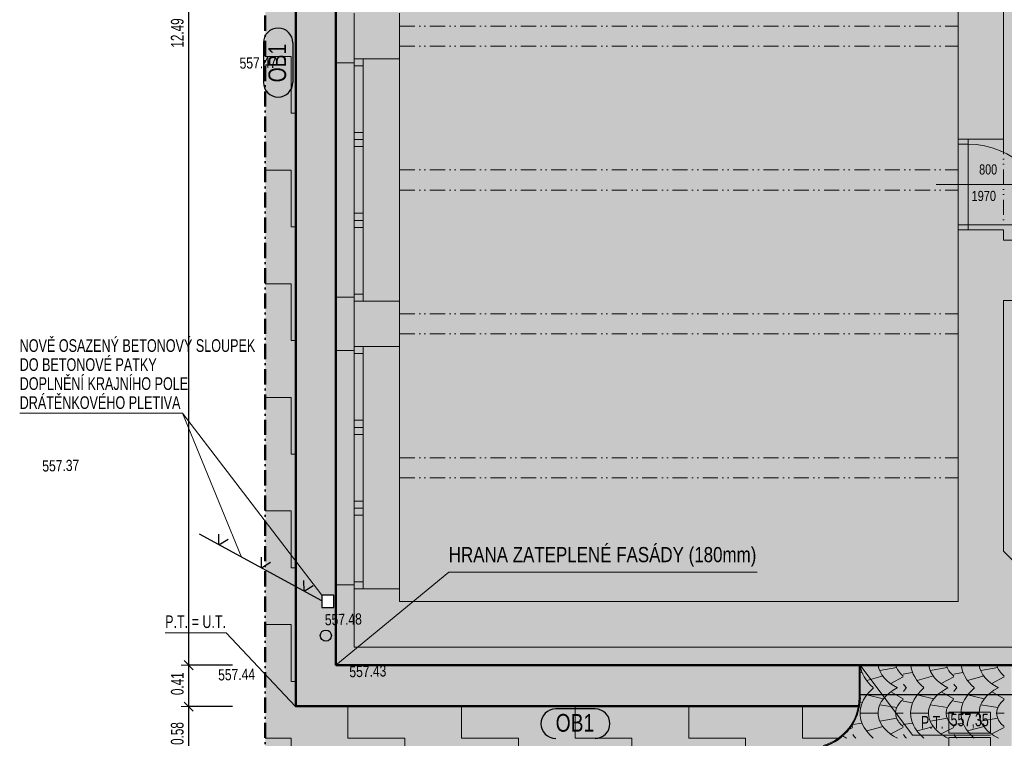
# Model space of a CAD drawing. Header units: millimetres. Extents: x -28796 to 31312, y -74786 to -35761.
# Tile 8 of 60: x -21250 to -11500, y -58500 to -51385. Entities that reach past the tile are written whole.
import ezdxf

# ---------------------------------------------------------------- set-up
doc = ezdxf.new("R2010")
doc.units = ezdxf.units.MM
doc.header["$PDMODE"] = 65
for name, pattern in [('Carkovana 2x_1', [200, 150, -50]), ('Cerchovana_1', [250, 150, -50, 0, -50]), ('JIS_09_15', [300, 150, -50, 0, -50, 0, -50])]:
    doc.linetypes.add(name, pattern=pattern)
for name, color, linetype, lineweight in [('XR$1$1.NP - STÁVAJÍCÍ_1', 7, 'Continuous', 25), ('XR$10$VÝŠKY TERÉNU - NÁVRH_1', 7, 'Continuous', 25), ('XR$2$OKNA + IZOLANT_1', 7, 'Continuous', 25), ('XR$3$1.NP - NÁVRH_1', 7, 'Continuous', 25), ('XR$4$ZPEVNĚNÉ PLOCHY_1', 7, 'Continuous', 25), ('XR$6$FILING - STAVBA_1', 7, 'Continuous', 25), ('XR$8$KOTY_1', 7, 'Continuous', 25), ('XR$9$VÝŠKY - ZAMĚŘENÍ_1', 7, 'Continuous', 25)]:
    doc.layers.add(name, color=color, linetype=linetype, lineweight=lineweight)
doc.styles.add('ARIAL', font='ARIAL.TTF')
doc.styles.add('ARIALNARROW', font='ARIALN.TTF')
doc.dimstyles.new('DIMSTYLE_5', dxfattribs={"dimtxt": 125, "dimasz": 150, "dimexe": 0, "dimexo": 0, "dimgap": 62.5, "dimtad": 2, "dimlfac": 0.001, "dimrnd": 0.01, "dimzin": 4, "dimdsep": 46, "dimtxsty": 'ARIALNARROW', "dimblk1": 'ALL_ML_STRICH', "dimblk2": 'ALL_ML_STRICH', "dimsah": 1, "dimcen": 0, "dimclrd": 6, "dimclre": 6, "dimclrt": 6, "dimadec": 0, "dimazin": 0, "dimtfac": 1, "dimtdec": 0, "dimtix": 1, "dimtmove": 2, "dimatfit": 3, "dimfxl": 0, "dimtzin": 0, "dimlwd": 0, "dimlwe": 18, "dimarcsym": 0})

# ---------------------------------------------------------------- blocks, each defined once
blk = doc.blocks.new('KOMPLEXNÍ OBJEKT_58')
at = {"layer": 'XR$2$OKNA + IZOLANT_1', "color": 7, "linetype": 'Continuous', "lineweight": 13}
for p, q in [((-17937.8, -51811.7), (-18117.8, -51811.7)), ((-17937.8, -51771.7), (-17937.8, -51811.7))]:
    blk.add_line(p, q, dxfattribs=at)
blk = doc.blocks.new('KOMPLEXNÍ OBJEKT_59')
at = {"layer": 'XR$2$OKNA + IZOLANT_1', "color": 7, "linetype": 'Continuous', "lineweight": 13}
for p, q in [((-17937.8, -54131.7), (-18117.8, -54131.7)), ((-17937.8, -54171.7), (-17937.8, -54131.7))]:
    blk.add_line(p, q, dxfattribs=at)
blk = doc.blocks.new('KOMPLEXNÍ OBJEKT_60')
at = {"layer": 'XR$2$OKNA + IZOLANT_1', "color": 7, "linetype": 'Continuous', "lineweight": 13}
for p, q in [((-17937.8, -54661.7), (-18117.8, -54661.7)), ((-17937.8, -54621.7), (-17937.8, -54661.7))]:
    blk.add_line(p, q, dxfattribs=at)
blk = doc.blocks.new('KOMPLEXNÍ OBJEKT_61')
at = {"layer": 'XR$2$OKNA + IZOLANT_1', "color": 7, "linetype": 'Continuous', "lineweight": 13}
for p, q in [((-17937.8, -56981.7), (-18117.8, -56981.7)), ((-17937.8, -57021.7), (-17937.8, -56981.7))]:
    blk.add_line(p, q, dxfattribs=at)
blk = doc.blocks.new('VZOROVÁ ČÁRA_0')
at = {"layer": 'XR$4$ZPEVNĚNÉ PLOCHY_1', "color": 7, "linetype": 'Continuous', "lineweight": 25}
for p, q in [((-18257.9, -57138.8), (-19468.3, -56480.2)), ((-19276.8, -56584.4), (-19278.1, -56477.9)), ((-19276.8, -56584.4), (-19186.7, -56527.6)), ((-18855.2, -56813.8), (-18856.4, -56707.3)), ((-18855.2, -56813.8), (-18765.1, -56757)), ((-18433.6, -57043.3), (-18434.8, -56936.7)), ((-18433.6, -57043.3), (-18343.5, -56986.4))]:
    blk.add_line(p, q, dxfattribs=at)
blk = doc.blocks.new('VZOR_0')
at = {"layer": 'XR$6$FILING - STAVBA_1', "linetype": 'Continuous', "lineweight": 13}
h = blk.add_hatch(color=254, dxfattribs=at)
h.paths.add_polyline_path([(963.4, -65276.4), (954.8, -65263.4), (961.7, -65274.4), (1020.7, -65368.3), (995, -65326)])
h.paths.add_polyline_path([(454.7, -64691.5), (520.5, -64750.1), (509.1, -64739.4), (465.4, -64700.1), (455.1, -64691.1)])
h.paths.add_polyline_path([(455.1, -64691.1), (454.2, -64690.4), (454.7, -64691.5)])
h.paths.add_polyline_path([(2657.6, -62403.6), (2669.1, -62407.4), (2692.8, -62413)])
h.paths.add_polyline_path([(2765.2, -62430), (2785.1, -62434.7), (2803.5, -62437.3)])
h.paths.add_polyline_path([(1054.9, -65427.1), (1025.5, -65376.2), (1023.4, -65372.8), (1073.3, -65461.1)])
h.paths.add_polyline_path([(1073.3, -65461.1), (1086.5, -65484.5), (1083.3, -65478.5), (1054.9, -65427.1)])
h.paths.add_polyline_path([(1110.7, -65530.5), (1090.1, -65491.4), (1097.8, -65506.7)])
h.paths.add_polyline_path([(1097.8, -65506.7), (1123.2, -65557.1), (1123.9, -65557.1), (1110.7, -65530.5)])
h.paths.add_polyline_path([(2903.1, -62451.2), (2913, -62451.6), (2898.9, -62450)])
h.paths.add_polyline_path([(2898.9, -62450), (2878.8, -62447.8), (2903.1, -62451.2)])
h.paths.add_polyline_path([(475, -64670.4), (575.4, -64788.6), (558.9, -64772.4), (515.9, -64732), (472.1, -64692.6), (462, -64683.9)], flags=16)
h.paths.add_polyline_path([(630.8, -64844.1), (1326.5, -64951.1), (1438, -64968.3), (4490.8, -65437.9), (4490.3, -65438.4), (3410, -65322.9), (2716.3, -65248.7), (1403.2, -65027.9), (1293.3, -65009.4), (691.2, -64908.2), (682.7, -64898.8), (642.3, -64855.8), (631.2, -64844.5)], flags=16)
h.paths.add_polyline_path([(3189.5, -63036.7), (4602.3, -64390.2), (4695.5, -64479.4), (4712.7, -64495.9), (4720, -64503), (4734.9, -64517.2), (4743.7, -64525.6), (4911.7, -64686.6), (4825.5, -64685), (4191.1, -64673.5), (3246.6, -64656.3), (3156.6, -64654.6), (2754.7, -64647.3), (1636.6, -64627), (1512.8, -64624.7), (536.2, -64606.9), (419.3, -64604.8), (466.2, -64660), (475, -64670.4), (575.4, -64788.6), (601, -64813.7), (630.8, -64844.1), (1326.5, -64951.1), (1438, -64968.3), (4490.8, -65437.9), (4501, -65426.2), (4503.1, -65423.9), (4503.1, -65424), (4507.5, -65419), (4555.6, -65367.4), (4556.2, -65355.3), (4559.4, -65325.4), (4556.3, -65367.9), (4616.8, -65306.1), (4714.8, -65217.3), (4818, -65134.5), (4925.9, -65058), (5038.2, -64988.1), (5154.5, -64925), (5274.3, -64868.9), (5397.2, -64820), (5522.9, -64778.6), (5650.8, -64744.8), (5780.4, -64718.6), (5911.4, -64700.2), (6043.3, -64689.7), (6175.6, -64687), (6307.7, -64692.2), (8557.2, -64848.3), (8557.2, -57776.7), (8396.2, -57776.7), (8396.2, -58390.8), (7348.1, -58390.8), (7348.1, -57776.7), (7057.2, -57776.7), (7057.2, -59846.7), (6682.2, -59846.7), (6682.2, -61356.7), (6712.2, -61364.7), (6734.1, -61386.7), (6742.2, -61416.7), (6734.1, -61446.7), (6712.2, -61468.6), (6682.2, -61476.7), (6682.2, -62376.7), (3982.2, -62376.7), (3982.2, -63036.7)])
h.paths.add_polyline_path([(-316.4, -63783.1), (-323.5, -63778.6), (-321.4, -63779.8)], flags=16)
h.paths.add_polyline_path([(4695.5, -64479.4), (4712.7, -64495.9), (4720, -64503), (4734.9, -64517.2), (4743.7, -64525.6), (4911.7, -64686.6), (4825.5, -64685), (4191.1, -64673.5), (3246.6, -64656.3), (3156.6, -64654.6), (2754.7, -64647.3), (1636.6, -64627), (1512.8, -64624.7), (536.2, -64606.9), (419.3, -64604.8), (466.2, -64660), (441, -64656), (443.3, -64661.5), (440.7, -64655.5), (324.2, -64465.3), (361.8, -64498.7), (640.5, -64498.5), (1585.2, -64497.9), (1711.8, -64497.8), (2222.4, -64497.5), (2340.6, -64497.4), (2529.6, -64497.3), (3227.4, -64496.9), (4409.8, -64496.1), (4491.9, -64496), (4336.2, -64491.3), (2971.3, -64449.9), (2254.1, -64428.2), (1942.3, -64418.7), (1880.9, -64416.8), (1761, -64413.2), (1635.7, -64409.4), (752.1, -64382.6), (282.3, -64368.4), (754.4, -64380.2), (1639.6, -64402.5), (1765.4, -64405.7), (1825.9, -64407.2), (1908.8, -64409.3), (2209, -64416.8), (2883.5, -64433.8), (3808.9, -64457.1), (4409.1, -64472.2), (4613.6, -64477.4)], flags=16)
h.paths.add_polyline_path([(4707, -64912.3), (4714.5, -64900.5), (4742.6, -64860.8), (4749.9, -64851.6)], flags=16)
h.paths.add_polyline_path([(4691.1, -64938.6), (4699.8, -64923.7), (4688.4, -64941.6), (4664.5, -64984), (4661.9, -64989.1), (4682.2, -64954.1)])
h.paths.add_polyline_path([(4941.2, -64664.4), (4950.6, -64657.3), (4990.9, -64630), (5002.9, -64622.8)], flags=16)
h.paths.add_polyline_path([(5497.6, -64480), (5419, -64484), (5449, -64481.5)], flags=16)
h.paths.add_polyline_path([(5333.9, -64495.5), (5352.2, -64492), (5400.5, -64485.5), (5408.1, -64484.9)], flags=16)
h.paths.add_polyline_path([(5236.2, -64518.6), (5162.8, -64543.1), (5164.5, -64542.4), (5210.4, -64526.2)], flags=16)
h.paths.add_polyline_path([(3808.9, -64457.1), (2883.5, -64433.8), (2209, -64416.8), (1908.8, -64409.3), (1825.9, -64407.2), (1765.4, -64405.7), (1639.6, -64402.5), (754.4, -64380.2), (282.3, -64368.4), (752.1, -64382.6), (1635.7, -64409.4), (1761, -64413.2), (1880.9, -64416.8), (1942.3, -64418.7), (2254.1, -64428.2), (2971.3, -64449.9), (4336.2, -64491.3), (4491.9, -64496), (4409.8, -64496.1), (3227.4, -64496.9), (2529.6, -64497.3), (2340.6, -64497.4), (2222.4, -64497.5), (1711.8, -64497.8), (1585.2, -64497.9), (640.5, -64498.5), (361.8, -64498.7), (324.2, -64465.3), (174.8, -64221.4), (864.3, -64266.1), (1113.2, -64282.2), (1560.5, -64311.3), (1687, -64319.5), (1810.9, -64327.5), (1867.6, -64331.2), (2573.3, -64377)], flags=16)
h.paths.add_polyline_path([(4623.4, -65072), (4623.7, -65071.2), (4624, -65070.5), (4623.2, -65072.2), (4606.1, -65117.7), (4597.9, -65143.4)])
h.paths.add_polyline_path([(4642.7, -65027.6), (4657.8, -64997.4), (4649.1, -65016.2), (4625.6, -65066.8)], flags=16)
h.paths.add_polyline_path([(2573.3, -64377), (1867.6, -64331.2), (1810.9, -64327.5), (1687, -64319.5), (1560.5, -64311.3), (1113.2, -64282.2), (864.3, -64266.1), (174.8, -64221.4), (324.2, -64465.3), (440.7, -64655.5), (439.9, -64653.8), (441, -64656), (466.2, -64660), (419.3, -64604.8), (536.2, -64606.9), (1512.8, -64624.7), (1636.6, -64627), (2754.7, -64647.3), (3156.6, -64654.6), (3246.6, -64656.3), (4191.1, -64673.5), (3227.4, -64496.9), (2971.3, -64449.9), (2883.5, -64433.8)])
h.paths.add_polyline_path([(67, -64097.9), (73.4, -64104.7), (68.2, -64099), (63.7, -64094.4)])
h.paths.add_polyline_path([(4866.5, -64725.2), (4812.4, -64778.2), (4838.8, -64751)], flags=16)
h.paths.add_polyline_path([(4804.9, -64786), (4807.5, -64783.3), (4806.9, -64784), (4758, -64841.4), (4772.8, -64822.6)], flags=16)
h.paths.add_polyline_path([(536.2, -64606.9), (419.3, -64604.8), (466.2, -64660), (475, -64670.4), (482.6, -64662.6)])
h.paths.add_polyline_path([(1232.3, -63883.9), (1880, -63981.2), (2001.8, -63999.5), (4510.5, -64376.4), (3143.3, -63036.7), (3189.5, -63036.7), (4602.3, -64390.2), (4695.5, -64479.4), (4613.6, -64477.4), (4409.1, -64472.2), (3808.9, -64457.1), (2573.3, -64377), (2883.5, -64433.8), (2971.3, -64449.9), (3227.4, -64496.9), (4191.1, -64673.5), (3246.6, -64656.3), (3156.6, -64654.6), (2754.7, -64647.3), (1636.6, -64627), (1512.8, -64624.7), (536.2, -64606.9), (640.5, -64498.5), (752.1, -64382.6), (754.4, -64380.2), (864.3, -64266.1), (887, -64242.6), (978.5, -64147.5), (1009.1, -64115.7), (1029.9, -64094.1), (1164.3, -63954.5)], flags=16)
h.paths.add_polyline_path([(-624.2, -63624.3), (-620, -63626), (-613.2, -63628.9), (-620.3, -63625.7), (-624.7, -63624.1)])
h.paths.add_polyline_path([(2467.5, -62951.7), (1880, -63981.2), (2001.8, -63999.5), (4510.5, -64376.4), (3143.3, -63036.7), (3022.2, -63036.7), (2875.4, -63030.9), (2729.6, -63013.7), (2591.7, -62986.2), (2585.6, -62985)])
h.paths.add_polyline_path([(-1195.5, -63982.8), (-7296.9, -60973.4), (-1987.4, -61829.3), (-1955.6, -61833.4), (-1923.7, -61835.5), (-1891.6, -61835.4), (-1859.6, -61833.4), (-1827.9, -61829.3), (-1796.4, -61823.1), (-1765.4, -61815), (-1735, -61804.9), (-1705.3, -61792.9), (-1676.5, -61778.9), (-1648.5, -61763.2), (-1621.7, -61745.7), (-1596, -61726.5), (-1571.6, -61705.8), (-1548.6, -61683.5), (-1527.1, -61659.8), (-1507.1, -61634.7), (-1488.8, -61608.4), (-1472.2, -61581), (-1457.3, -61552.6), (-1444.4, -61523.3), (-1433.3, -61493.2), (-1424.2, -61462.5), (-1417.1, -61431.3), (-1410.8, -61392.4), (-1407.8, -61361.6), (-1407.8, -61291.9), (1370, -62038.9), (1402.7, -62101.7), (1490.3, -62239.3), (1595.8, -62376.7), (1596.1, -62376.7), (1699.9, -62489), (1807.7, -62588.6), (1923, -62679.5), (2045.1, -62761.1), (2173.2, -62832.9), (2222.4, -62855.5), (2306.5, -62894.3), (2444.3, -62945.2), (2467.5, -62951.7), (1880, -63981.2), (1232.3, -63883.9), (1164.3, -63954.5), (1029.9, -64094.1), (1009.1, -64115.7), (978.5, -64147.5), (887, -64242.6), (864.3, -64266.1), (754.4, -64380.2), (752.1, -64382.6), (640.5, -64498.5), (536.2, -64606.9), (482.6, -64662.6), (475, -64670.4), (462, -64683.9), (445.1, -64669.3), (445.1, -64669.3), (335.8, -64579.8), (217, -64492.4), (93.9, -64411.3), (-33.3, -64336.8), (-164.2, -64269), (-298.5, -64208.1), (-435.8, -64154.3), (-575.6, -64107.7), (-717.7, -64068.4), (-861.7, -64036.6), (-1007.1, -64012.4), (-1046.2, -64006.9)], flags=16)
h.paths.add_polyline_path([(-12936.4, -58191.9), (-12961.7, -58280.7), (-13002.9, -58363.3), (-13058.5, -58437), (-13126.8, -58499.2), (-13205.4, -58547.7), (-13291.5, -58581), (-14576.9, -58945.3), (-14814.2, -58997.2), (-15055.9, -59020), (-15298.7, -59013.3), (-18117.8, -58763.7), (-18117.8, -61453.3), (-15387.4, -61695), (-1195.5, -63982.8), (-7296.9, -60973.4), (-10507.4, -60455.9), (-10538.9, -60449.8), (-10569.9, -60441.6), (-10600.3, -60431.6), (-10630.1, -60419.5), (-10659, -60405.6), (-10686.9, -60389.9), (-10713.8, -60372.4), (-10739.5, -60353.3), (-10763.9, -60332.5), (-10786.9, -60310.2), (-10808.5, -60286.4), (-10828.5, -60261.4), (-10846.8, -60235.1), (-10863.5, -60207.7), (-10878.3, -60179.3), (-10891.3, -60149.9), (-10902.4, -60119.9), (-10911.5, -60089.1), (-10918.6, -60057.9), (-10923.7, -60026.2), (-10926.8, -59994.3), (-10927.8, -59962.2), (-10927.8, -59871.7), (-11457.1, -59871.7), (-11457.1, -59571.7), (-11427.8, -59571.7), (-11427.8, -58935.9)])
h.paths.add_polyline_path([(691.2, -64908.2), (722.2, -64942.6), (760.7, -64987.2), (798.3, -65032.6), (807.9, -65044.6), (1246.4, -65091.5), (1359.2, -65103.6), (2716.3, -65248.7), (1403.2, -65027.9), (1293.3, -65009.4)])
h.paths.add_polyline_path([(3484.1, -65408.2), (3911.6, -65449.7), (4411, -65533.6), (4410.7, -65533.9)], flags=16)
h.paths.add_polyline_path([(1116.6, -65520.3), (1304.9, -65196.9), (1350.4, -65118.7), (1359.2, -65103.6), (2716.3, -65248.7), (3410, -65322.9), (4490.3, -65438.4), (4466.9, -65465.2), (4438, -65499.9), (4437.4, -65500.6), (4433.8, -65504.9), (4411, -65533.6), (3911.6, -65449.7), (3484.1, -65408.2), (4410.7, -65533.9), (4401.6, -65545.5), (4392.8, -65557.1), (4393.9, -65557.1), (4366.5, -65592), (4282.5, -65714.8), (4206.9, -65843), (4140.1, -65975.9), (4082.3, -66113.1), (4033.9, -66253.8), (3995, -66397.5), (3965.8, -66543.4), (3946.5, -66690.9), (3937.1, -66839.5), (3933.5, -66960.1), (1429.2, -66892.1), (1428.9, -66727), (1418.9, -66562.2), (1399.4, -66398.2), (1370.3, -66235.7), (1331.8, -66075.1), (1284, -65917.1), (1227, -65762.1), (1161.1, -65610.7), (1134, -65557.1), (1135.1, -65557.1), (1119.6, -65526)], flags=16)
h.paths.add_polyline_path([(807.9, -65044.6), (808.2, -65045.1), (835, -65078.8), (870.7, -65125.8), (893.4, -65157), (905.4, -65173.5), (939.1, -65221.9), (971.8, -65270.9), (1003.5, -65320.7), (1034.1, -65371.1), (1060.7, -65417), (1063.7, -65422.1), (1092.1, -65473.8), (1116.6, -65520.3), (1304.9, -65196.9), (1350.4, -65118.7), (1359.2, -65103.6), (1246.4, -65091.5)])
h.paths.add_polyline_path([(1122.2, -61056.1), (1121.8, -61055.8), (1122.7, -61056.3)], flags=16)
h.paths.add_polyline_path([(1370, -62038.9), (1327.4, -61957), (1264.9, -61806.3), (1215.9, -61650.7), (1180.6, -61491.4), (1159.3, -61329.7), (1159.4, -61329.7), (1157.5, -61308.7), (1154.6, -61261.4), (1152.8, -61214), (1152.2, -61214), (1152.2, -61085.5), (1152.2, -61084.9), (1152.2, -59846.7), (-1407.8, -59846.7), (-1407.8, -61291.9)])
h.paths.add_polyline_path([(-11427.8, -58597.5), (-12936.4, -58191.9), (-12927.8, -58099.9), (-12927.8, -57776.7), (-11427.8, -57776.7)], flags=16)
h.paths.add_polyline_path([(-11427.8, -58935.9), (-11427.8, -58597.5), (-12936.4, -58191.9)])
h.paths.add_polyline_path([(675.3, -64905.5), (669.3, -64899.1), (635.1, -64862.7), (623.1, -64850.5), (673.4, -64904.6), (674.3, -64905.1)])
h.paths.add_polyline_path([(673.4, -64904.6), (679.2, -64910.9), (706.7, -64940.3), (675.3, -64905.5), (674.3, -64905.1)])
h.paths.add_polyline_path([(4422.1, -65535.5), (4411.2, -65549.6), (4437.2, -65516.8)])
h.paths.add_polyline_path([(793.9, -65043.1), (790.6, -65038.9), (753.1, -64993.7), (714.7, -64949.2), (711, -64945.2)])
h.paths.add_polyline_path([(4502.6, -65439.7), (4502.7, -65439.6), (4502.6, -65439.7)])
h.paths.add_polyline_path([(4502.6, -65439.7), (4502.6, -65439.7), (4488.2, -65455.8), (4488.9, -65455)], flags=16)
h.paths.add_polyline_path([(4502.6, -65439.7), (4502.6, -65439.7), (4502.6, -65439.7)])
h.paths.add_polyline_path([(614.3, -64841.6), (593.9, -64820.7), (552, -64779.6), (529.3, -64758.3)])
h.paths.add_polyline_path([(4449.4, -65501.8), (4484, -65460.7), (4455, -65494.9)])
h.paths.add_polyline_path([(880.1, -65155.7), (948.1, -65253.4), (930.8, -65227.5), (897.3, -65179.3)])
h.paths.add_polyline_path([(827.1, -65085), (798, -65048.3), (817.3, -65073.4)])
h.paths.add_polyline_path([(864, -65134.2), (827.1, -65085), (862.7, -65131.7), (872.8, -65145.6)], flags=16)
h.paths.add_polyline_path([(817.3, -65073.4), (864, -65134.2), (827.1, -65085)])
h.paths.add_polyline_path([(413.4, -64597.9), (417.3, -64605.1), (421.9, -64615.8)], flags=16)
h.paths.add_polyline_path([(418, -64604.8), (417.3, -64605.1), (414.5, -64599.5), (414.1, -64598.6), (408.2, -64586.9), (404.9, -64579.9), (415.9, -64600.8)], flags=16)
h.paths.add_polyline_path([(4911.7, -64686.6), (4930.8, -64672.2), (4871.7, -64720.4), (4874.4, -64717.9)], flags=16)
h.paths.add_polyline_path([(-188.9, -63870.7), (-182.7, -63875.2), (-177.6, -63879.2)], flags=16)
h.paths.add_polyline_path([(4563.4, -65296.9), (4572.7, -65240.6), (4568.8, -65258.8), (4561.3, -65306.9), (4560.5, -65314.5)])
h.paths.add_polyline_path([(4591.2, -65164.1), (4594.2, -65154.9), (4588.9, -65175.4), (4575.5, -65227.1), (4578.8, -65211.2)], flags=16)
h.paths.add_polyline_path([(174.8, -64221.4), (178.7, -64226), (180.2, -64228)], flags=16)
h.paths.add_polyline_path([(5159, -64544.7), (5088.9, -64575.4), (5119.5, -64561)], flags=16)
h.paths.add_polyline_path([(5320.4, -64498), (5247.8, -64515.2), (5257.1, -64512.4), (5304.4, -64501)], flags=16)
h.paths.add_polyline_path([(-706, -63592.8), (-698.7, -63595.3), (-692.7, -63597.6)], flags=16)
h.paths.add_polyline_path([(361.8, -64498.7), (365.7, -64505.5), (367.9, -64509.6)], flags=16)
h.paths.add_polyline_path([(282.3, -64368.4), (275.4, -64358), (278.1, -64361.8)], flags=16)
h.paths.add_polyline_path([(5080.6, -64579.3), (5014.4, -64615.8), (5032.6, -64604.8), (5075.4, -64581.8)], flags=16)
h.paths.add_polyline_path([(-474.6, -63693.1), (-467.6, -63696.5), (-463.5, -63698.7)], flags=16)
at = {"layer": 'XR$6$FILING - STAVBA_1', "color": 253, "linetype": 'Continuous', "lineweight": 13}
for p, q in [((-12734, -57830.5), (-12563.5, -57800)), ((-12234, -57830.5), (-12063.5, -57800)), ((-11734, -57830.5), (-11563.5, -57800)), ((-12927.8, -57852.8), (-12911, -57850)), ((-12700, -57883.5), (-12863, -57928)), ((-12624.5, -57957.5), (-12501.5, -57892)), ((-12500, -57865), (-12411, -57850)), ((-12200, -57883.5), (-12363, -57928)), ((-12124.5, -57957.5), (-12001.5, -57892)), ((-12000, -57865), (-11911, -57850)), ((-11700, -57883.5), (-11863, -57928)), ((-11624.5, -57957.5), (-11501.5, -57892)), ((-12700, -58110), (-12863, -58071)), ((-12624.5, -58040.5), (-12501.5, -58110)), ((-12200, -58110), (-12363, -58071)), ((-12124.5, -58040.5), (-12001.5, -58110)), ((-11700, -58110), (-11863, -58071)), ((-11624.5, -58040.5), (-11501.5, -58110)), ((-12909, -58150), (-12932.1, -58145.9)), ((-12734, -58169.5), (-12563.5, -58195)), ((-12409, -58150), (-12500, -58134)), ((-12234, -58169.5), (-12063.5, -58195)), ((-11909, -58150), (-12000, -58134)), ((-11734, -58169.5), (-11563.5, -58195)), ((-12501.5, -58250), (-12575, -58250)), ((-12500, -58250), (-12500, -58250)), ((-12500, -58250), (-12500, -58250)), ((-12250, -58250), (-12427.5, -58250)), ((-12234, -58330.5), (-12063.5, -58300)), ((-12001.5, -58250), (-12075, -58250)), ((-12000, -58250), (-12000, -58250)), ((-12000, -58250), (-12000, -58250)), ((-11750, -58250), (-11927.5, -58250)), ((-11734, -58330.5), (-11563.5, -58300)), ((-11501.5, -58250), (-11575, -58250)), ((-13040, -58412.5), (-13001.5, -58392)), ((-13000, -58365), (-12911, -58350)), ((-12700, -58383.5), (-12863, -58428)), ((-12500, -58365), (-12411, -58350)), ((-12000, -58365), (-11911, -58350)), ((-11700, -58383.5), (-11863, -58428)), ((-11624.5, -58457.5), (-11501.5, -58392))]:
    blk.add_line(p, q, dxfattribs=at)
for points in [[(-12750, -58250), (-12818.5, -58250), (-12818.5, -58250), (-12927.5, -58250)], [(-12734, -58330.5), (-12676.3, -58320.2), (-12676.3, -58320.2), (-12563.5, -58300)], [(-12624.5, -58457.5), (-12515.5, -58399.5), (-12515.5, -58399.5), (-12501.5, -58392)], [(-12200, -58383.5), (-12211.8, -58386.7), (-12211.8, -58386.7), (-12363, -58428)], [(-12124.5, -58457.5), (-12065.5, -58426.1), (-12065.5, -58426.1), (-12001.5, -58392)]]:
    blk.add_lwpolyline(points, dxfattribs=at)
for centre, major_axis, ratio, start_param, end_param in [((-12235, -57750.5), (-693, 0), 0.611111, 0.061849, 0.624828), ((-12218.5, -57750), (-532, 0), 0.610902, 0.082173, 0.877901), ((-12218.5, -57750), (-357.5, 0), 0.611189, 0.122394, 0.663225), ((-11735, -57750.5), (-693, 0), 0.611111, 0.061849, 0.624828), ((-11718.5, -57750), (-532, 0), 0.610902, 0.082173, 0.877901), ((-11718.5, -57750), (-357.5, 0), 0.611189, 0.122394, 0.663225), ((-11235, -57750.5), (-693, 0), 0.611111, 0.061849, 0.624828), ((-11218.5, -57750), (-532, 0), 0.610902, 0.082174, 0.877901), ((-11218.5, -57750), (-357.5, 0), 0.611189, 0.122394, 0.663225), ((-12235, -58250.5), (-693, 0), 0.611111, 5.654867, 6.153426), ((-12218.5, -58250), (-532, 0), 0.610902, 5.408775, 6.258288), ((-11727, -57750.5), (-848, 0), 0.611439, 0.424115, 0.502655), ((-11727, -58250.5), (-848, 0), 0.611439, -0.500909, -0.424115), ((-11735, -58250.5), (-693, 0), 0.611111, 5.654867, 6.47702), ((-11718.5, -58250), (-532, 0), 0.610902, 5.408775, 6.729696), ((-11227, -57750.5), (-848, 0), 0.611439, 0.424115, 0.502655), ((-11227, -58250.5), (-848, 0), 0.611439, -0.500909, -0.424115), ((-11235, -58250.5), (-693, 0), 0.611111, 5.654867, 6.908013), ((-11218.5, -58250), (-532, 0), 0.610902, 5.408775, 7.161086), ((-12235, -58250.5), (-693, 0), 0.611111, 6.160304, 6.908013), ((-12235, -58250.5), (-693, 0), 0.611111, -0.129759, -0.122881), ((-12218.5, -58250), (-357.5, 0), 0.611189, 5.626942, 6.469386), ((-11718.5, -58250), (-357.5, 0), 0.611189, 5.626942, 6.94641), ((-11218.5, -58250), (-357.5, 0), 0.611189, 5.626942, 6.94641), ((-12218.5, -58250), (-532, 0), 0.610902, 6.258288, 6.391384), ((-12218.5, -58250), (-532, 0), 0.610902, 0.108198, 0.877901), ((-12218.5, -58250), (-357.5, 0), 0.611189, 0.186201, 0.663225), ((-12718.5, -58250), (-357.5, 0), 0.611189, 0.609186, 0.663225), ((-11735, -58250.5), (-693, 0), 0.611111, 0.193835, 0.624828), ((-11718.5, -58250), (-532, 0), 0.610902, 0.44651, 0.877901), ((-12718.5, -58250), (-532, 0), 0.610902, 0.768056, 0.877901), ((-12227, -58250.5), (-848, 0), 0.611439, 0.424115, 0.502655), ((-11727, -58250.5), (-848, 0), 0.611439, 0.424115, 0.502655), ((-11227, -58250.5), (-848, 0), 0.611439, 0.424115, 0.502655)]:
    blk.add_ellipse(centre, major_axis=major_axis, ratio=ratio, start_param=start_param, end_param=end_param, dxfattribs=at)
blk = doc.blocks.new('ALL_ML_STRICH')
at = {"color": 0, "linetype": 'ByBlock', "lineweight": -2}
for p, q in [((-1, 0), (0.5, 0)), ((-0.3, -0.3), (0.3, 0.3)), ((0, -0.5), (0, 0.5))]:
    blk.add_line(p, q, dxfattribs=at)
blk = doc.blocks.new('*D406')
at = {"layer": 'DEFPOINTS', "color": 6, "linetype": 'Continuous', "lineweight": 18}
for p in [(-18517.8, -58186.7), (-19576.4, -58763.7), (-18117.8, -58763.7)]:
    blk.add_point(p, dxfattribs=at)
at = {"layer": 'XR$8$KOTY_1', "color": 6, "linetype": 'Continuous', "lineweight": -2}
for p, q in [((-19143.7, -58186.7), (-19576.4, -58186.7)), ((-19576.4, -58763.7), (-19576.4, -58186.7)), ((-19144.7, -58763.7), (-19576.4, -58763.7))]:
    blk.add_line(p, q, dxfattribs=at)
at = {"layer": 'XR$8$KOTY_1', "color": 6, "linetype": 'Continuous', "lineweight": 18, "xscale": 150, "yscale": 150, "zscale": 150}
for p, rotation in [((-19576.4, -58186.7), 90), ((-19576.4, -58763.7), 270)]:
    blk.add_blockref('ALL_ML_STRICH', p, dxfattribs=dict(at, rotation=rotation))
at = {"layer": 'XR$8$KOTY_1', "color": 6, "linetype": 'Continuous', "lineweight": 18, "insert": (-19688.9, -58453.2), "char_height": 125, "width": 405.714, "attachment_point": 5, "rotation": 90, "style": 'ARIALNARROW'}
blk.add_mtext('\\W0.81;\\A1;{0.58}', dxfattribs=at)
blk = doc.blocks.new('*D407')
at = {"layer": 'DEFPOINTS', "color": 6, "linetype": 'Continuous', "lineweight": 18}
for p in [(-18117.8, -57776.7), (-19576.4, -58186.7), (-18517.8, -58186.7)]:
    blk.add_point(p, dxfattribs=at)
at = {"layer": 'XR$8$KOTY_1', "color": 6, "linetype": 'Continuous', "lineweight": -2}
for p, q in [((-19142.9, -57776.7), (-19576.4, -57776.7)), ((-19576.4, -58186.7), (-19576.4, -57776.7)), ((-19143.7, -58186.7), (-19576.4, -58186.7))]:
    blk.add_line(p, q, dxfattribs=at)
at = {"layer": 'XR$8$KOTY_1', "color": 6, "linetype": 'Continuous', "lineweight": 18, "xscale": 150, "yscale": 150, "zscale": 150}
for p, rotation in [((-19576.4, -57776.7), 90), ((-19576.4, -58186.7), 270)]:
    blk.add_blockref('ALL_ML_STRICH', p, dxfattribs=dict(at, rotation=rotation))
at = {"layer": 'XR$8$KOTY_1', "color": 6, "linetype": 'Continuous', "lineweight": 18, "insert": (-19688.9, -57959.7), "char_height": 125, "width": 405.714, "attachment_point": 5, "rotation": 90, "style": 'ARIALNARROW'}
blk.add_mtext('\\W0.81;\\A1;{0.41}', dxfattribs=at)
blk = doc.blocks.new('*D408')
at = {"layer": 'DEFPOINTS', "color": 6, "linetype": 'Continuous', "lineweight": 18}
for p in [(-18117.8, -45291.7), (-19576.4, -57776.7), (-18117.8, -57776.7)]:
    blk.add_point(p, dxfattribs=at)
at = {"layer": 'XR$8$KOTY_1', "color": 6, "linetype": 'Continuous', "lineweight": -2}
for p, q in [((-19120.3, -45291.7), (-19576.4, -45291.7)), ((-19576.4, -57776.7), (-19576.4, -45291.7)), ((-19142.9, -57776.7), (-19576.4, -57776.7))]:
    blk.add_line(p, q, dxfattribs=at)
at = {"layer": 'XR$8$KOTY_1', "color": 6, "linetype": 'Continuous', "lineweight": 18, "xscale": 150, "yscale": 150, "zscale": 150}
for p, rotation in [((-19576.4, -45291.7), 90), ((-19576.4, -57776.7), 270)]:
    blk.add_blockref('ALL_ML_STRICH', p, dxfattribs=dict(at, rotation=rotation))
at = {"layer": 'XR$8$KOTY_1', "color": 6, "linetype": 'Continuous', "lineweight": 18, "insert": (-19688.9, -51516.7), "char_height": 125, "width": 507.143, "attachment_point": 5, "rotation": 90, "style": 'ARIALNARROW'}
blk.add_mtext('\\W0.81;\\A1;{12.49}', dxfattribs=at)

msp = doc.modelspace()

# ---------------------------------------------------------------- hatches: boundary and pattern name
at = {"layer": 'XR$6$FILING - STAVBA_1', "linetype": 'Continuous', "lineweight": 13}
msp.add_hatch(color=254, dxfattribs=at).paths.add_polyline_path([(-12936.376, -58191.883), (-12935.893, -58186.677), (-18517.849, -58186.677), (-18517.849, -44891.677), (-10527.849, -44891.677), (-10527.849, -46576.677), (-2782.849, -46576.677), (-2782.849, -45106.677), (42.151, -45106.677), (42.151, -44512.832), (40.612, -44506.677), (-3382.849, -44506.677), (-3382.849, -46076.677), (-10227.849, -46076.677), (-10227.849, -44591.677), (-18817.849, -44591.677), (-18817.849, -58692.884), (-15298.708, -59013.327), (-15055.948, -59020.02), (-14814.166, -58997.24), (-14576.928, -58945.323), (-13291.502, -58580.988), (-13205.367, -58547.711), (-13126.819, -58499.162), (-13058.539, -58436.998), (-13002.854, -58363.337), (-12961.665, -58280.692)], flags=0)
h = msp.add_hatch(dxfattribs=at)
h.set_pattern_fill('VZOR', scale=562.5, style=0, pattern_type=2)
h.set_pattern_definition([(0, (1125, 1125), (562.5, 562.5), [562.5, -562.5]), (90, (1125, 1125), (-562.5, 562.5), [562.5, -562.5])])
h.paths.add_polyline_path([(-12936.376, -58191.883), (-12935.893, -58186.677), (-18517.849, -58186.677), (-18517.849, -44891.677), (-10527.849, -44891.677), (-10527.849, -46576.677), (-2782.849, -46576.677), (-2782.849, -45106.677), (42.151, -45106.677), (42.151, -44512.832), (40.612, -44506.677), (-3382.849, -44506.677), (-3382.849, -46076.677), (-10227.849, -46076.677), (-10227.849, -44591.677), (-18817.849, -44591.677), (-18817.849, -58692.884), (-15298.708, -59013.327), (-15055.948, -59020.02), (-14814.166, -58997.24), (-14576.928, -58945.323), (-13291.502, -58580.988), (-13205.367, -58547.711), (-13126.819, -58499.162), (-13058.539, -58436.998), (-13002.854, -58363.337), (-12961.665, -58280.692)], flags=0)
at = {"layer": 'XR$6$FILING - STAVBA_1', "linetype": 'Carkovana 2x_1', "lineweight": 13}
h = msp.add_hatch(color=51, dxfattribs=at)
h.paths.add_polyline_path([(-18117.849, -45291.677), (-11327.849, -45291.677), (-11327.849, -46976.677), (-2582.849, -46976.677), (-2582.849, -46586.677), (-10537.849, -46586.677), (-10537.849, -44901.677), (-18507.849, -44901.677), (-18507.849, -58176.677), (-12937.849, -58176.677), (-12937.849, -57776.677), (-18117.849, -57776.677)])
h.paths.add_polyline_path([(-18137.921, -57084.141), (-18137.921, -57204.141), (-18257.921, -57204.141), (-18257.921, -57084.141)], flags=16)
at = {"layer": 'XR$6$FILING - STAVBA_1', "linetype": 'Continuous', "lineweight": 13}
msp.add_hatch(color=9, dxfattribs=at).paths.add_polyline_path([(-18117.849, -57776.677), (-1407.849, -57776.677), (-1407.849, -59846.677), (2022.151, -59846.677), (2022.151, -59666.677), (3692.151, -59666.677), (3692.151, -59846.677), (7057.151, -59846.677), (7057.151, -57776.677), (23787.151, -57776.677), (23787.151, -45291.677), (16997.151, -45291.677), (16997.151, -46976.677), (-11327.849, -46976.677), (-11327.849, -45291.677), (-18117.849, -45291.677)])

# ---------------------------------------------------------------- linework, layer by layer
at = {"layer": 'XR$1$1.NP - STÁVAJÍCÍ_1', "color": 8, "linetype": 'Continuous', "lineweight": 18}
for p, q in [((-11957.849, -45921.677), (-11957.849, -52566.677)), ((-11507.849, -47606.677), (-11507.849, -52566.677)), ((-17937.849, -51321.677), (-17937.849, -51771.677)), ((-17487.849, -51321.677), (-17487.849, -51771.677)), ((-17487.849, -51771.677), (-17937.849, -51771.677)), ((-11507.849, -52566.677), (-11957.849, -52566.677)), ((-11957.849, -53466.677), (-11957.849, -57146.677)), ((-11507.849, -53466.677), (-11957.849, -53466.677)), ((-11507.849, -53466.677), (-11507.849, -53566.677)), ((-11507.849, -53566.677), (-10607.849, -53566.677)), ((-17937.849, -54171.677), (-17937.849, -54621.677)), ((-17487.849, -54171.677), (-17937.849, -54171.677)), ((-17487.849, -54171.677), (-17487.849, -54621.677)), ((-11507.849, -54166.677), (-11507.849, -56646.677)), ((-11507.849, -54166.677), (-9807.849, -54166.677)), ((-17487.849, -54621.677), (-17937.849, -54621.677)), ((-11507.849, -56646.677), (-11007.849, -57146.677)), ((-17937.849, -57021.677), (-17937.849, -57596.677)), ((-17487.849, -57021.677), (-17937.849, -57021.677)), ((-17487.849, -57021.677), (-17487.849, -57146.677)), ((-17487.849, -57146.677), (-11957.849, -57146.677)), ((-17937.849, -57596.677), (-11007.849, -57596.677))]:
    msp.add_line(p, q, dxfattribs=at)
at = {"layer": 'XR$1$1.NP - STÁVAJÍCÍ_1', "color": 8, "linetype": 'JIS_09_15', "lineweight": 13}
for p, q in [((-17487.849, -51448.169), (-11957.849, -51448.169)), ((-17487.849, -51648.169), (-11957.849, -51648.169)), ((-11507.849, -52566.677), (-11507.849, -53466.677)), ((-17487.849, -52871.677), (-11957.849, -52871.677)), ((-17487.849, -53071.677), (-11957.849, -53071.677)), ((-17487.849, -54296.677), (-11957.849, -54296.677)), ((-17487.849, -54496.677), (-11957.849, -54496.677)), ((-17487.849, -55721.677), (-11957.849, -55721.677)), ((-17487.849, -55921.677), (-11957.849, -55921.677))]:
    msp.add_line(p, q, dxfattribs=at)
at = {"layer": 'XR$1$1.NP - STÁVAJÍCÍ_1', "color": 8, "linetype": 'Continuous', "lineweight": 13}
for p, q in [((-17487.849, -51771.677), (-17487.849, -54171.677)), ((-11957.849, -52566.677), (-11957.849, -53466.677)), ((-11857.849, -52616.677), (-11957.849, -52616.677)), ((-11857.849, -52566.677), (-11857.849, -53466.677)), ((-10895.086, -53016.677), (-12176.048, -53016.677)), ((-11857.849, -53416.677), (-11957.849, -53416.677)), ((-11857.849, -53416.677), (-11057.849, -53416.677)), ((-17487.849, -54621.677), (-17487.849, -57021.677))]:
    msp.add_line(p, q, dxfattribs=at)
msp.add_arc((-11857.849, -53416.677), 800, 0, 90, dxfattribs=at)
at = {"layer": 'XR$10$VÝŠKY TERÉNU - NÁVRH_1', "color": 7, "linetype": 'Continuous', "lineweight": 13}
for p, q in [((-19206.668, -57455.957), (-19810.835, -57455.957)), ((-19206.668, -57455.957), (-18517.849, -58186.677)), ((-12410.203, -58468.746), (-12927.849, -57776.677)), ((-11635.52, -58468.746), (-12410.203, -58468.746))]:
    msp.add_line(p, q, dxfattribs=at)
at = {"layer": 'XR$10$VÝŠKY TERÉNU - NÁVRH_1', "color": 5, "linetype": 'Continuous', "lineweight": 13}
msp.add_lwpolyline([(-12047.765, -58449.868), (-11636.499, -58449.868), (-11636.499, -58241.535), (-12047.765, -58241.535), (-12047.765, -58449.868)], dxfattribs=at)
at = {"layer": 'XR$10$VÝŠKY TERÉNU - NÁVRH_1', "color": 1, "linetype": 'Continuous', "lineweight": 13}
msp.add_lwpolyline([(-12048.324, -58699.868), (-11637.057, -58699.868), (-11637.057, -58491.535), (-12048.324, -58491.535), (-12048.324, -58699.868)], dxfattribs=at)
at = {"layer": 'XR$2$OKNA + IZOLANT_1', "color": 7, "linetype": 'Continuous', "lineweight": 13}
for p, q in [((-18117.849, -51811.677), (-18117.849, -51281.677)), ((-18117.849, -51811.677), (-18117.849, -54131.677)), ((-18117.849, -54661.677), (-18117.849, -54131.677)), ((-18117.849, -54661.677), (-18117.849, -56981.677)), ((-18117.849, -57776.677), (-18117.849, -56981.677)), ((-10967.849, -57776.677), (-18117.849, -57776.677))]:
    msp.add_line(p, q, dxfattribs=at)
at = {"layer": 'XR$2$OKNA + IZOLANT_1', "color": 132, "linetype": 'Continuous', "lineweight": 13}
for p, q in [((-17937.849, -51771.677), (-17937.849, -54171.677)), ((-17847.849, -51841.677), (-17937.849, -51841.677)), ((-17847.849, -51771.677), (-17847.849, -54171.677)), ((-17847.849, -52501.677), (-17937.849, -52501.677)), ((-17847.849, -52571.677), (-17937.849, -52571.677)), ((-17847.849, -52641.677), (-17937.849, -52641.677)), ((-17847.849, -53301.677), (-17937.849, -53301.677)), ((-17847.849, -53371.677), (-17937.849, -53371.677)), ((-17847.849, -53441.677), (-17937.849, -53441.677)), ((-17847.849, -54101.677), (-17937.849, -54101.677)), ((-17937.849, -54621.677), (-17937.849, -57021.677)), ((-17847.849, -54691.677), (-17937.849, -54691.677)), ((-17847.849, -54621.677), (-17847.849, -57021.677)), ((-17847.849, -55351.677), (-17937.849, -55351.677)), ((-17847.849, -55421.677), (-17937.849, -55421.677)), ((-17847.849, -55491.677), (-17937.849, -55491.677)), ((-17847.849, -56151.677), (-17937.849, -56151.677)), ((-17847.849, -56221.677), (-17937.849, -56221.677)), ((-17847.849, -56291.677), (-17937.849, -56291.677)), ((-17847.849, -56951.677), (-17937.849, -56951.677))]:
    msp.add_line(p, q, dxfattribs=at)
at = {"layer": 'XR$3$1.NP - NÁVRH_1', "color": 7, "linetype": 'Continuous', "lineweight": 25}
msp.add_circle((-18217.849, -57483.271), 55, dxfattribs=at)
at = {"layer": 'XR$4$ZPEVNĚNÉ PLOCHY_1', "color": 204, "linetype": 'Cerchovana_1', "lineweight": 50}
msp.add_line((-18817.849, -44591.677), (-18817.849, -58692.884), dxfattribs=at)
at = {"layer": 'XR$4$ZPEVNĚNÉ PLOCHY_1', "color": 7, "linetype": 'Continuous', "lineweight": 25}
for p, q in [((-18517.849, -58186.677), (-18517.849, -44891.677)), ((-18507.849, -58186.677), (-18507.849, -54482.074)), ((-18137.921, -57084.141), (-18257.921, -57084.141)), ((-18257.921, -57084.141), (-18257.921, -57204.141)), ((-18137.921, -57204.141), (-18137.921, -57084.141)), ((-18257.921, -57204.141), (-18137.921, -57204.141)), ((-12927.849, -58099.937), (-12927.849, -57776.677)), ((-12927.849, -58099.937), (-12935.893, -58186.677)), ((-12935.893, -58186.677), (-12927.849, -58099.937)), ((-12927.849, -58067.738), (-1407.849, -58067.738)), ((-18517.849, -58186.677), (-12935.893, -58186.677)), ((-18507.849, -58176.677), (-12927.849, -58176.677))]:
    msp.add_line(p, q, dxfattribs=at)
at = {"layer": 'XR$4$ZPEVNĚNÉ PLOCHY_1', "color": 7, "linetype": 'Continuous', "lineweight": 13}
for p, q in [((-18507.849, -58176.677), (-18507.849, -44901.677)), ((-12937.849, -58096.583), (-12937.849, -57776.677)), ((-12927.849, -58176.677), (-18507.849, -58176.677))]:
    msp.add_line(p, q, dxfattribs=at)
at = {"layer": 'XR$4$ZPEVNĚNÉ PLOCHY_1', "color": 7, "linetype": 'Continuous', "lineweight": 50}
for p, q in [((-18117.849, -57776.677), (-18117.849, -45291.677)), ((-1407.849, -57776.677), (-18117.849, -57776.677))]:
    msp.add_line(p, q, dxfattribs=at)
at = {"layer": 'XR$4$ZPEVNĚNÉ PLOCHY_1', "color": 7, "linetype": 'Continuous', "lineweight": 13}
msp.add_arc((-13427.849, -58099.937), 490, 285.8246186, 0, dxfattribs=at)
at = {"layer": 'XR$4$ZPEVNĚNÉ PLOCHY_1', "color": 7, "linetype": 'Continuous', "lineweight": 25}
msp.add_arc((-13427.849, -58099.937), 500, 285.8246186, 0, dxfattribs=at)
at = {"layer": 'XR$8$KOTY_1', "color": 7, "linetype": 'Continuous', "lineweight": 25}
for p, q in [((-18836.732, -51613.666), (-18836.732, -52005.017)), ((-18545.065, -51613.666), (-18545.065, -52005.017)), ((-15551.016, -58209.698), (-15942.366, -58209.698))]:
    msp.add_line(p, q, dxfattribs=at)
at = {"layer": 'XR$8$KOTY_1', "color": 7, "linetype": 'Continuous', "lineweight": 13}
for p, q in [((-19637.811, -55282.522), (-21249.7, -55282.522)), ((-18257.921, -57084.141), (-19637.811, -55282.522)), ((-19637.811, -55282.522), (-19053.673, -56705.854))]:
    msp.add_line(p, q, dxfattribs=at)
at = {"layer": 'XR$8$KOTY_1', "color": 6, "linetype": 'Continuous', "lineweight": 13}
for p, q in [((-17001.065, -56856.711), (-18117.849, -57776.677)), ((-13947.065, -56856.711), (-17001.065, -56856.711))]:
    msp.add_line(p, q, dxfattribs=at)
at = {"layer": 'XR$8$KOTY_1', "color": 7, "linetype": 'Continuous', "lineweight": 25}
for centre, start, end in [((-18690.898, -51613.666), 0, 180), ((-18690.898, -52005.017), 180, 0), ((-15942.366, -58355.531), 90, 270), ((-15551.016, -58355.531), 270, 90)]:
    msp.add_arc(centre, 145.833, start, end, dxfattribs=at)

# ---------------------------------------------------------------- block references
at = {"layer": 'XR$2$OKNA + IZOLANT_1', "color": 7, "linetype": 'Continuous', "lineweight": 13}
for name in ['KOMPLEXNÍ OBJEKT_58', 'KOMPLEXNÍ OBJEKT_59', 'KOMPLEXNÍ OBJEKT_60', 'KOMPLEXNÍ OBJEKT_61']:
    msp.add_blockref(name, (0, 0), dxfattribs=at)
at = {"layer": 'XR$4$ZPEVNĚNÉ PLOCHY_1', "color": 7, "linetype": 'Continuous', "lineweight": 25}
msp.add_blockref('VZOROVÁ ČÁRA_0', (0, 0), dxfattribs=at)
at = {"layer": 'XR$6$FILING - STAVBA_1', "color": 254, "linetype": 'Continuous', "lineweight": 13}
msp.add_blockref('VZOR_0', (0, 0), dxfattribs=at)

# ---------------------------------------------------------------- texts
at = {"layer": 'XR$1$1.NP - STÁVAJÍCÍ_1', "color": 8, "linetype": 'Continuous', "lineweight": 18, "char_height": 100, "attachment_point": 5, "style": 'ARIALNARROW'}
for s, insert, width in [('\\W0.93;800', (-11660.143, -52868.158), 225.54658), ('\\W0.95;1970', (-11703.332, -53130.868), 295.65767)]:
    msp.add_mtext(s, dxfattribs=dict(at, insert=insert, width=width))
at = {"layer": 'XR$10$VÝŠKY TERÉNU - NÁVRH_1', "color": 5, "linetype": 'Continuous', "lineweight": 25, "insert": (-19206.668, -57410.123), "char_height": 125, "width": 648.57109, "attachment_point": 9, "style": 'ARIAL'}
msp.add_mtext('\\W0.71;P.T. = U.T.', dxfattribs=at)
at = {"layer": 'XR$10$VÝŠKY TERÉNU - NÁVRH_1', "color": 5, "linetype": 'Continuous', "lineweight": 13, "char_height": 125, "attachment_point": 7, "style": 'ARIAL'}
for s, insert, width in [('\\W0.71;P.T. ', (-12325.997, -58404.035), 307.80799), ('\\W0.71;557,35', (-12032.885, -58404.035), 425.89115)]:
    msp.add_mtext(s, dxfattribs=dict(at, insert=insert, width=width))
at = {"layer": 'XR$8$KOTY_1', "color": 7, "linetype": 'Continuous', "lineweight": 25, "insert": (-18609.232, -52005.017), "char_height": 175, "width": 459.23644, "attachment_point": 7, "rotation": 90.0000025, "style": 'ARIAL'}
msp.add_mtext('\\W0.78;OB1', dxfattribs=at)
at = {"layer": 'XR$8$KOTY_1', "color": 7, "linetype": 'Continuous', "lineweight": 13, "insert": (-21249.7, -54549.188), "char_height": 125, "width": 2397.92222, "attachment_point": 1, "line_spacing_factor": 0.903614, "style": 'ARIALNARROW'}
msp.add_mtext('\\W0.87;NOVĚ OSAZENÝ BETONOVÝ SLOUPEK\\PDO BETONOVÉ PATKY\\PDOPLNĚNÍ KRAJNÍHO POLE\\PDRÁTĚNKOVÉHO PLETIVA', dxfattribs=at)
at = {"layer": 'XR$8$KOTY_1', "color": 6, "linetype": 'Continuous', "lineweight": 25, "insert": (-17001.065, -56801.711), "char_height": 150, "width": 3113.98598, "attachment_point": 7, "style": 'ARIAL'}
msp.add_mtext('\\W0.80;HRANA ZATEPLENÉ FASÁDY (180mm)', dxfattribs=at)
at = {"layer": 'XR$8$KOTY_1', "color": 7, "linetype": 'Continuous', "lineweight": 25, "insert": (-15942.366, -58437.198), "char_height": 175, "width": 459.23637, "attachment_point": 7, "style": 'ARIAL'}
msp.add_mtext('\\W0.78;OB1', dxfattribs=at)
at = {"layer": 'XR$9$VÝŠKY - ZAMĚŘENÍ_1', "color": 3, "linetype": 'Continuous', "lineweight": 25, "char_height": 110, "width": 418.77193, "attachment_point": 5, "rotation": 1.3937829, "style": 'ARIALNARROW'}
for s, insert in [('\\W0.95;557.47', (-18889.296, -51812.155)), ('\\W0.95;557.37', (-20842.854, -55800.853)), ('\\W0.95;557.48', (-18044.996, -57323.249)), ('\\W0.95;557.44', (-19102.031, -57869.122)), ('\\W0.95;557.43', (-17802.416, -57837.501))]:
    msp.add_mtext(s, dxfattribs=dict(at, insert=insert))

# ---------------------------------------------------------------- dimensions: what is measured, and where the dimension line sits
at = {"layer": 'XR$8$KOTY_1', "color": 6, "linetype": 'Continuous', "lineweight": 18}
for base, p1, p2, picture, middle in [((-19576.362123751, -45291.676696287), (-19142.916626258, -57776.676696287), (-19120.300327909, -45291.676696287), '*D408', (-19688.862123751, -51516.676696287)), ((-19576.362, -57776.677), (-19143.659, -58186.677), (-19142.917, -57776.677), '*D407', (-19688.862, -57959.677)), ((-19576.362, -58186.677), (-19144.705, -58763.717), (-19143.659, -58186.677), '*D406', (-19688.862, -58453.197))]:
    dim = msp.add_linear_dim(base=base, p1=p1, p2=p2, angle=90, dimstyle='DIMSTYLE_5', override={"dimpost": '<>', "dimclrd": 6, "dimclre": 6, "dimclrt": 6, "dimlwd": 0, "dimlwe": 18}, dxfattribs=at)
    dim.commit()
    dim.dimension.update_dxf_attribs({"geometry": picture, "text_midpoint": middle, "dimtype": 160})

doc.saveas('drawing.dxf')
